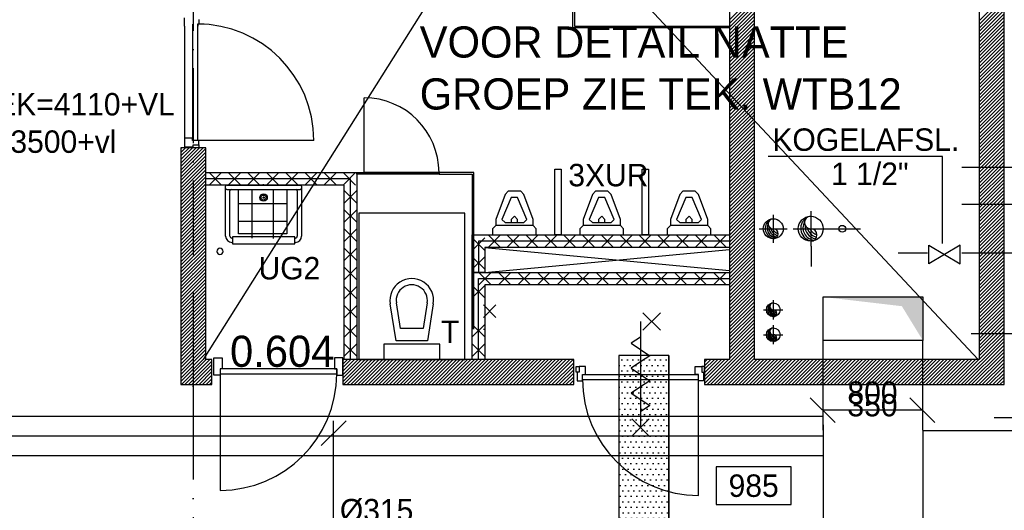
# Model space of a CAD drawing. Extents: x 25315 to 170951, y 867852 to 951952.
# Tile 103 of 119: x 116632 to 124526, y 914869 to 918804. Entities that reach past the tile are written whole.
import ezdxf
from ezdxf.enums import TextEntityAlignment as Align

# ---------------------------------------------------------------- set-up
doc = ezdxf.new("R2010")
doc.units = 0
doc.header["$LTSCALE"] = 100
for name, pattern in [('2322107', [2000, 1000, 1000]), ('2322108', [7, 5, -2]), ('2322109', [10, 5, -2, 1, -2]), ('2322134', [45, 40, -5]), ('CENTER2', [11.25, 7.5, -1.25, 1.25, -1.25]), ('CENTER4', [5, 3.125, -0.625, 0.625, -0.625]), ('DASHDOT', [9, 6, -1.5, 0, -1.5]), ('LURETOUR', [6, 4, -2])]:
    doc.linetypes.add(name, pattern=pattern)
doc.layers.get('0').update_dxf_attribs({"linetype": 'CONTINUOUS'})
for name, color, linetype in [('AL$7----_STRAMIEN', 1, 'DASHDOT'), ('BOUW', 8, 'CONTINUOUS'), ('KABELGOOT', 8, 'CONTINUOUS'), ('WL531---', 4, 'CONTINUOUS'), ('WL532---', 4, 'CONTINUOUS'), ('WL541---', 4, 'CONTINUOUS'), ('WL561---', 4, 'CONTINUOUS'), ('WL561---_AANVOER', 4, 'CONTINUOUS'), ('WL561---_RETOUR', 4, 'CONTINUOUS'), ('WL570---', 3, 'CONTINUOUS'), ('WL570---_HARTLIJN', 7, 'CONTINUOUS'), ('WL570---_RETOUR', 3, 'CONTINUOUS'), ('WL570---_TOEVOER', 3, 'CONTINUOUS'), ('WM541---', 1, 'CONTINUOUS'), ('WM570---', 1, 'CONTINUOUS')]:
    doc.layers.add(name, color=color, linetype=linetype)
doc.styles.add('BURO-018', font='BUROFONT.shx', dxfattribs={"height": 180})
doc.styles.add('BURO-025', font='BUROFONT.shx', dxfattribs={"height": 250})

# ---------------------------------------------------------------- blocks, each defined once
blk = doc.blocks.new('LU-1-KI2')
at = {"color": 0, "linetype": 'CONTINUOUS'}
blk.add_circle((0, 0), 0.5, dxfattribs=at)
for centre, start, end in [((0.098, 0.01), 122.9221, 266.9628), ((0.191, 0.038), 151.6522, 263.7819), ((0.278, 0.084), 174.6069, 260.2716), ((0.354, 0.146), 192.3501, 256.1233), ((0.416, 0.222), 206.1028, 250.6419)]:
    blk.add_arc(centre, 0.5, start, end, dxfattribs=at)
at = {"layer": 'WL570---_HARTLIJN', "linetype": 'CENTER4'}
for p, q in [((0, 0.7), (0, -0.7)), ((-0.7, 0), (0.7, 0))]:
    blk.add_line(p, q, dxfattribs=at)
at = {"layer": 'WL570---_HARTLIJN', "color": 0, "linetype": 'CONTINUOUS'}
for centre, start, end in [((0, 0.25), 90, 270), ((0, -0.25), 270, 90)]:
    blk.add_arc(centre, 0.25, start, end, dxfattribs=at)
blk = doc.blocks.new('LU-2-KIZ')
at = {"color": 0, "linetype": 'CONTINUOUS'}
for p, q in [((-0.5, 0.5), (0.5, 0.5)), ((-0.5, -0.5), (-0.5, 0.5)), ((0.5, 0.5), (0.5, -0.5)), ((0.5, -0.5), (-0.5, -0.5))]:
    blk.add_line(p, q, dxfattribs=at)
for points in [[(-0.5, 0.5), (-0.2887, 0.2887), (0.5, 0.5)], [(-0.5, 0.5), (-0.2887, 0.2887), (-0.5, -0.5)]]:
    blk.add_solid(points, dxfattribs=at)
blk = doc.blocks.new('*U150', base_point=(123469.1, 144879.1))
at = {"layer": 'WM570---', "linetype": 'CONTINUOUS'}
for p, q in [((122969.4, 144978.8), (123168.8, 144779.4)), ((123769.4, 144978.8), (123968.8, 144779.4)), ((123869.1, 144879.1), (123069.1, 144879.1))]:
    blk.add_line(p, q, dxfattribs=at)
at = {"layer": 'WM570---', "linetype": 'CONTINUOUS', "style": 'BURO-018'}
for s, p in [('800', (123469.1, 144929.1)), ('350', (123469.1, 144829.1))]:
    blk.add_text(s, height=180, dxfattribs=at).set_placement(p, align=Align.CENTER)
blk = doc.blocks.new('LU-2D-K-320')
at = {"color": 0, "linetype": 'CONTINUOUS'}
for p, q in [((-0.5, 400), (0.5, 400)), ((-0.5, -400), (0.5, -400))]:
    blk.add_line(p, q, dxfattribs=at)
blk = doc.blocks.new('*U197', base_point=(120861, 143863.2))
at = {"color": 0, "linetype": 'CONTINUOUS'}
for p, q in [((120761.3, 143921), (120960.7, 144120.4)), ((120861, 143263.2), (120861, 144120.7)), ((120861, 143263.2), (121467.4, 143263.2))]:
    blk.add_line(p, q, dxfattribs=at)
at = {"layer": 'WM570---', "linetype": 'CONTINUOUS', "style": 'BURO-018'}
blk.add_text('%%c315', height=180, dxfattribs=at).set_placement((120911, 143313.2))
blk = doc.blocks.new('LU-ORND')
at = {"color": 0, "linetype": 'CONTINUOUS'}
for p, q in [((-3, 1.5), (-3, -1.5)), ((3, 1.5), (-3, 1.5)), ((3, -1.5), (3, 1.5)), ((-3, -1.5), (3, -1.5))]:
    blk.add_line(p, q, dxfattribs=at)
blk = doc.blocks.new('LU-1D-K-13B')
at = {"color": 0, "linetype": 'CONTINUOUS'}
for p, q in [((-0.5, 157.5), (0.5, 157.5)), ((-0.5, -157.5), (0.5, -157.5))]:
    blk.add_line(p, q, dxfattribs=at)
at = {"layer": 'WL570---_HARTLIJN', "linetype": 'CENTER2'}
blk.add_line((-0.5, 0), (0.5, 0), dxfattribs=at)
blk = doc.blocks.new('3048301')
at = {"color": 0, "linetype": 'CONTINUOUS'}
for p, q in [((-2.5, 1.5), (2.5, -1.5)), ((-2.5, -1.5), (-2.5, 1.5)), ((2.5, 1.5), (-2.5, -1.5)), ((2.5, -1.5), (2.5, 1.5))]:
    blk.add_line(p, q, dxfattribs=at)
at = {"color": 0, "linetype": 'CONTINUOUS', "style": 'BURO-018', "flags": 1}
blk.add_attdef('CV_MATCODE', (0, 0), '', height=1.8, dxfattribs=at)

msp = doc.modelspace()

# ---------------------------------------------------------------- hatches: boundary and pattern name
at = {"layer": 'WL531---'}
h = msp.add_hatch(dxfattribs=at)
h.set_pattern_fill('KABELGT', color=8, scale=7, style=0)
h.set_pattern_definition([(0, (8e-11, 771568.626), (21.875, 43.75), [0.7, -43.75])])
h.paths.add_polyline_path([(121835.7, 916109.7), (121435.7, 916109.7), (121435.7, 914300.7), (121835.7, 914300.7)])
h.paths.add_polyline_path([(121435.7, 914300.7), (121435.7, 913929.1), (121835.7, 913929.1), (121835.7, 914300.7)])

# ---------------------------------------------------------------- linework, layer by layer
at = {"layer": 'AL$7----_STRAMIEN', "color": 1}
msp.add_line((118023.6, 949018.6), (118023.6, 877276.5), dxfattribs=at)
msp.add_line((118023.6, 949018.6), (118023.6, 877276.5), dxfattribs=at)
at = {"layer": 'BOUW'}
for p, q in [((124323.6, 920327.7), (124323.6, 916077.7)), ((124523.6, 915877.7), (124523.6, 920327.7)), ((122323.6, 919677.7), (122323.6, 916077.7)), ((122523.6, 916077.7), (122523.6, 919677.7)), ((121067.1, 918738.2), (121067.1, 919017.7)), ((121080.1, 919017.7), (121080.1, 918751.2)), ((122323.6, 918802.1), (122523.6, 919002.1)), ((122323.6, 918773.8), (122523.6, 918973.8)), ((124323.6, 918793.9), (124523.6, 918993.9)), ((124323.6, 918765.6), (124523.6, 918965.6)), ((122323.6, 918745.5), (122523.6, 918945.5)), ((122323.6, 918717.2), (122523.6, 918917.2)), ((122323.6, 918688.9), (122523.6, 918888.9)), ((124323.6, 918737.3), (124523.6, 918937.3)), ((124323.6, 918709), (124523.6, 918909)), ((117953.6, 918752.7), (117953.6, 918819.7)), ((118067.6, 918804.7), (118067.6, 918769.7)), ((122323.6, 918660.6), (122523.6, 918860.6)), ((122323.6, 918632.4), (122523.6, 918832.4)), ((122323.6, 918604.1), (122523.6, 918804.1)), ((124323.6, 918680.7), (124523.6, 918880.7)), ((124323.6, 918652.5), (124523.6, 918852.5)), ((124323.6, 918624.2), (124523.6, 918824.2)), ((117953.6, 918752.7), (117953.6, 917852.7)), ((118016.6, 918769.7), (118016.6, 917835.7)), ((118056.6, 918769.7), (118056.6, 917835.7)), ((118061.5, 918769.7), (118061.5, 918752.7)), ((118112.5, 918769.7), (118061.5, 918769.7)), ((122323.6, 918738.2), (121067.1, 918738.2)), ((121080.1, 918751.2), (122323.6, 918751.2)), ((122323.6, 918575.8), (122523.6, 918775.8)), ((122323.6, 918751.2), (122323.6, 918738.2)), ((122323.6, 918547.5), (122523.6, 918747.5)), ((124323.6, 918595.9), (124523.6, 918795.9)), ((124323.6, 918567.6), (124523.6, 918767.6)), ((124323.6, 918539.3), (124523.6, 918739.3)), ((122323.6, 918519.2), (122523.6, 918719.2)), ((122323.6, 918490.9), (122523.6, 918690.9)), ((122323.6, 918462.6), (122523.6, 918662.6)), ((124323.6, 918511), (124523.6, 918711)), ((124323.6, 918482.7), (124523.6, 918682.7)), ((124323.6, 918454.5), (124523.6, 918654.5)), ((122323.6, 918434.4), (122523.6, 918634.4)), ((122323.6, 918406.1), (122523.6, 918606.1)), ((122323.6, 918377.8), (122523.6, 918577.8)), ((124323.6, 918426.2), (124523.6, 918626.2)), ((124323.6, 918397.9), (124523.6, 918597.9)), ((124323.6, 918369.6), (124523.6, 918569.6)), ((122323.6, 918349.5), (122523.6, 918549.5)), ((122323.6, 918321.2), (122523.6, 918521.2)), ((122323.6, 918292.9), (122523.6, 918492.9)), ((124323.6, 918341.3), (124523.6, 918541.3)), ((124323.6, 918313), (124523.6, 918513)), ((122323.6, 918264.7), (122523.6, 918464.7)), ((122323.6, 918236.4), (122523.6, 918436.4)), ((122323.6, 918208.1), (122523.6, 918408.1)), ((124323.6, 918284.8), (124523.6, 918484.8)), ((124323.6, 918256.5), (124523.6, 918456.5)), ((124323.6, 918228.2), (124523.6, 918428.2)), ((122323.6, 918179.8), (122523.6, 918379.8)), ((122323.6, 918151.5), (122523.6, 918351.5)), ((124323.6, 918199.9), (124523.6, 918399.9)), ((124323.6, 918171.6), (124523.6, 918371.6)), ((124323.6, 918143.3), (124523.6, 918343.3)), ((122323.6, 918123.2), (122523.6, 918323.2)), ((122323.6, 918095), (122523.6, 918295)), ((122323.6, 918066.7), (122523.6, 918266.7)), ((124323.6, 918115.1), (124523.6, 918315.1)), ((124323.6, 918086.8), (124523.6, 918286.8)), ((124323.6, 918058.5), (124523.6, 918258.5)), ((119394.1, 917577.7), (119394.1, 918177.7)), ((122323.6, 918038.4), (122523.6, 918238.4)), ((122323.6, 918010.1), (122523.6, 918210.1)), ((122323.6, 917981.8), (122523.6, 918181.8)), ((124323.6, 918030.2), (124523.6, 918230.2)), ((124323.6, 918001.9), (124523.6, 918201.9)), ((124323.6, 917973.6), (124523.6, 918173.6)), ((122323.6, 917953.5), (122523.6, 918153.5)), ((122323.6, 917925.2), (122523.6, 918125.2)), ((122323.6, 917897), (122523.6, 918097)), ((124323.6, 917945.3), (124523.6, 918145.3)), ((124323.6, 917917.1), (124523.6, 918117.1)), ((122323.6, 917868.7), (122523.6, 918068.7)), ((122323.6, 917840.4), (122523.6, 918040.4)), ((124323.6, 917888.8), (124523.6, 918088.8)), ((124323.6, 917860.5), (124523.6, 918060.5)), ((124323.6, 917832.2), (124523.6, 918032.2)), ((122323.6, 917812.1), (122523.6, 918012.1)), ((122323.6, 917783.8), (122523.6, 917983.8)), ((122323.6, 917755.5), (122523.6, 917955.5)), ((124323.6, 917803.9), (124523.6, 918003.9)), ((124323.6, 917775.6), (124523.6, 917975.6)), ((124323.6, 917747.4), (124523.6, 917947.4)), ((122323.6, 917727.3), (122523.6, 917927.3)), ((122323.6, 917699), (122523.6, 917899)), ((122323.6, 917670.7), (122523.6, 917870.7)), ((124323.6, 917719.1), (124523.6, 917919.1)), ((124323.6, 917690.8), (124523.6, 917890.8)), ((124323.6, 917662.5), (124523.6, 917862.5)), ((117923.6, 917777.7), (117923.6, 915877.7)), ((117923.6, 917598.2), (118103.1, 917777.7)), ((117923.6, 917626.5), (118074.8, 917777.7)), ((117923.6, 917654.7), (118046.5, 917777.7)), ((117923.6, 917683), (118018.2, 917777.7)), ((117923.6, 917711.3), (117990, 917777.7)), ((117923.6, 917739.6), (117961.7, 917777.7)), ((117923.6, 917767.9), (117933.4, 917777.7)), ((118123.6, 917777.7), (117923.6, 917777.7)), ((117953.6, 917852.7), (117953.6, 917785.7)), ((118016.6, 917852.7), (117953.6, 917852.7)), ((117953.6, 917785.7), (118023.6, 917785.7)), ((118016.6, 917835.7), (118016.6, 917852.7)), ((118067.6, 917835.7), (118016.6, 917835.7)), ((118023.6, 917800.7), (118067.6, 917800.7)), ((118023.6, 917785.7), (118023.6, 917800.7)), ((118023.6, 917777.7), (118023.6, 917800.7)), ((118067.6, 917777.7), (118023.6, 917777.7)), ((118990.6, 917835.7), (118056.6, 917835.7)), ((118067.6, 917800.7), (118067.6, 917835.7)), ((118067.6, 917800.7), (118067.6, 917777.7)), ((118123.6, 916077.7), (118123.6, 917777.7)), ((122323.6, 917642.4), (122523.6, 917842.4)), ((122323.6, 917614.1), (122523.6, 917814.1)), ((122323.6, 917585.8), (122523.6, 917785.8)), ((124323.6, 917634.2), (124523.6, 917834.2)), ((124323.6, 917605.9), (124523.6, 917805.9)), ((124323.6, 917577.7), (124523.6, 917777.7)), ((117923.6, 917569.9), (118123.6, 917769.9)), ((117923.6, 917541.6), (118123.6, 917741.6)), ((117923.6, 917513.3), (118123.6, 917713.3)), ((122323.6, 917557.6), (122523.6, 917757.6)), ((122323.6, 917529.3), (122523.6, 917729.3)), ((122323.6, 917501), (122523.6, 917701)), ((124323.6, 917549.4), (124523.6, 917749.4)), ((124323.6, 917521.1), (124523.6, 917721.1)), ((117923.6, 917485), (118123.6, 917685)), ((117923.6, 917456.8), (118123.6, 917656.8)), ((117923.6, 917428.5), (118123.6, 917628.5)), ((122323.6, 917472.7), (122523.6, 917672.7)), ((122323.6, 917444.4), (122523.6, 917644.4)), ((124323.6, 917492.8), (124523.6, 917692.8)), ((124323.6, 917464.5), (124523.6, 917664.5)), ((124323.6, 917436.2), (124523.6, 917636.2)), ((117923.6, 917400.2), (118123.6, 917600.2)), ((117923.6, 917371.9), (118123.6, 917571.9)), ((117923.6, 917343.6), (118123.6, 917543.6)), ((118123.6, 917577.7), (119334.1, 917577.7)), ((118123.6, 917477.7), (118123.6, 917577.7)), ((118250.4, 917477.7), (118150.4, 917577.7)), ((118150.4, 917477.7), (118250.4, 917577.7)), ((118403.9, 917477.7), (118303.9, 917577.7)), ((118303.9, 917477.7), (118403.9, 917577.7)), ((118557.5, 917477.7), (118457.5, 917577.7)), ((118457.5, 917477.7), (118557.5, 917577.7)), ((118711.1, 917477.7), (118611.1, 917577.7)), ((118611.1, 917477.7), (118711.1, 917577.7)), ((118864.6, 917477.7), (118764.6, 917577.7)), ((118764.6, 917477.7), (118864.6, 917577.7)), ((119018.2, 917477.7), (118918.2, 917577.7)), ((118918.2, 917477.7), (119018.2, 917577.7)), ((119171.7, 917477.7), (119071.7, 917577.7)), ((119071.7, 917477.7), (119171.7, 917577.7)), ((119325.3, 917477.7), (119225.3, 917577.7)), ((119225.3, 917477.7), (119325.3, 917577.7)), ((119334.1, 917577.7), (119334.1, 916077.7)), ((119334.1, 917564.7), (119334.1, 917577.7)), ((119334.1, 917577.7), (119394.1, 917577.7)), ((119394.1, 917564.7), (119334.1, 917564.7)), ((119394.1, 917577.7), (119994.1, 917577.7)), ((119994.1, 917577.7), (119394.1, 917577.7)), ((119394.1, 917577.7), (119394.1, 917564.7)), ((119394.1, 917564.7), (119394.1, 917577.7)), ((119994.1, 917564.7), (119394.1, 917564.7)), ((119994.1, 917577.7), (119994.1, 917564.7)), ((119994.1, 917577.7), (119994.1, 917564.7)), ((120273.6, 917577.7), (119994.1, 917577.7)), ((119994.1, 917564.7), (120260.6, 917564.7)), ((120260.6, 917564.7), (120260.6, 916321.2)), ((120273.6, 916321.2), (120273.6, 917577.7)), ((120923.6, 917605.2), (120973.6, 917605.2)), ((120923.6, 917077.7), (120923.6, 917605.2)), ((120973.6, 917605.2), (120973.6, 917077.7)), ((121623.6, 917605.2), (121673.6, 917605.2)), ((121623.6, 917077.7), (121623.6, 917605.2)), ((121673.6, 917605.2), (121673.6, 917077.7)), ((122323.6, 917416.1), (122523.6, 917616.1)), ((122323.6, 917387.8), (122523.6, 917587.8)), ((122323.6, 917359.6), (122523.6, 917559.6)), ((124323.6, 917407.9), (124523.6, 917607.9)), ((124323.6, 917379.7), (124523.6, 917579.7)), ((124323.6, 917351.4), (124523.6, 917551.4)), ((117923.6, 917315.3), (118123.6, 917515.3)), ((117923.6, 917287.1), (118123.6, 917487.1)), ((119284.1, 917527.7), (118123.6, 917527.7)), ((119234.1, 917477.7), (118123.6, 917477.7)), ((118282.6, 917067.7), (118282.6, 917467.7)), ((118292.6, 917477.7), (118882.6, 917477.7)), ((118587.6, 917470.4), (118587.6, 917485)), ((118892.6, 917467.7), (118892.6, 917067.7)), ((119234.1, 916077.7), (119234.1, 917477.7)), ((119284.1, 916077.7), (119284.1, 917527.7)), ((122323.6, 917331.3), (122523.6, 917531.3)), ((122323.6, 917303), (122523.6, 917503)), ((122323.6, 917274.7), (122523.6, 917474.7)), ((124323.6, 917323.1), (124523.6, 917523.1)), ((124323.6, 917294.8), (124523.6, 917494.8)), ((124323.6, 917266.5), (124523.6, 917466.5)), ((117923.6, 917258.8), (118123.6, 917458.8)), ((117923.6, 917230.5), (118123.6, 917430.5)), ((117923.6, 917202.2), (118123.6, 917402.2)), ((118292.6, 917442.7), (118882.6, 917442.7)), ((118317.6, 917067.7), (118317.6, 917432.7)), ((118386.1, 917086.8), (118386.1, 917436.9)), ((118494.7, 917433.6), (118494.7, 917051.2)), ((118587.6, 917385.6), (118587.6, 917369.7)), ((118663.9, 917436.9), (118663.9, 917047.9)), ((118774.1, 917438.5), (118774.1, 917086.8)), ((118857.6, 917432.7), (118857.6, 917067.7)), ((119234.1, 917332.9), (119334.1, 917432.9)), ((119234.1, 917432.9), (119334.1, 917332.9)), ((120523.6, 917402.7), (120448.6, 917202.7)), ((120548.6, 917427.7), (120523.6, 917402.7)), ((120548.6, 917427.7), (120548.6, 917427.7)), ((120648.6, 917427.7), (120548.6, 917427.7)), ((120673.6, 917402.7), (120648.6, 917427.7)), ((120673.6, 917402.7), (120673.6, 917402.7)), ((120748.6, 917202.7), (120673.6, 917402.7)), ((121223.6, 917402.7), (121148.6, 917202.7)), ((121248.6, 917427.7), (121223.6, 917402.7)), ((121248.6, 917427.7), (121248.6, 917427.7)), ((121348.6, 917427.7), (121248.6, 917427.7)), ((121373.6, 917402.7), (121348.6, 917427.7)), ((121373.6, 917402.7), (121373.6, 917402.7)), ((121448.6, 917202.7), (121373.6, 917402.7)), ((121923.6, 917402.7), (121848.6, 917202.7)), ((121948.6, 917427.7), (121923.6, 917402.7)), ((121948.6, 917427.7), (121948.6, 917427.7)), ((122048.6, 917427.7), (121948.6, 917427.7)), ((122073.6, 917402.7), (122048.6, 917427.7)), ((122073.6, 917402.7), (122073.6, 917402.7)), ((122148.6, 917202.7), (122073.6, 917402.7)), ((122323.6, 917246.4), (122523.6, 917446.4)), ((122323.6, 917218.1), (122523.6, 917418.1)), ((122323.6, 917189.9), (122523.6, 917389.9)), ((124323.6, 917238.2), (124523.6, 917438.2)), ((124323.6, 917210), (124523.6, 917410)), ((124323.6, 917181.7), (124523.6, 917381.7)), ((117923.6, 917173.9), (118123.6, 917373.9)), ((117923.6, 917145.6), (118123.6, 917345.6)), ((117923.6, 917117.3), (118123.6, 917317.3)), ((118774.1, 917328.3), (118386.1, 917328.3)), ((118578, 917377.7), (118596.5, 917377.7)), ((120573.6, 917377.7), (120498.6, 917202.7)), ((120623.6, 917377.7), (120573.6, 917377.7)), ((120698.6, 917202.7), (120623.6, 917377.7)), ((121273.6, 917377.7), (121198.6, 917202.7)), ((121323.6, 917377.7), (121273.6, 917377.7)), ((121398.6, 917202.7), (121323.6, 917377.7)), ((121973.6, 917377.7), (121898.6, 917202.7)), ((122023.6, 917377.7), (121973.6, 917377.7)), ((122098.6, 917202.7), (122023.6, 917377.7)), ((122323.6, 917161.6), (122523.6, 917361.6)), ((122323.6, 917133.3), (122523.6, 917333.3)), ((122323.6, 917105), (122523.6, 917305)), ((124323.6, 917153.4), (124523.6, 917353.4)), ((124323.6, 917125.1), (124523.6, 917325.1)), ((117923.6, 917089.1), (118123.6, 917289.1)), ((117923.6, 917060.8), (118123.6, 917260.8)), ((117923.6, 917032.5), (118123.6, 917232.5)), ((119234.1, 917179.4), (119334.1, 917279.4)), ((119234.1, 917279.4), (119334.1, 917179.4)), ((120200.6, 917253.7), (119350.6, 917253.7)), ((119350.6, 917253.7), (119350.6, 916077.7)), ((120200.6, 916077.7), (120200.6, 917253.7)), ((120598.6, 917227.7), (120573.6, 917202.7)), ((120623.6, 917202.7), (120598.6, 917227.7)), ((121298.6, 917227.7), (121273.6, 917202.7)), ((121323.6, 917202.7), (121298.6, 917227.7)), ((121998.6, 917227.7), (121973.6, 917202.7)), ((122023.6, 917202.7), (121998.6, 917227.7)), ((122323.6, 917076.7), (122523.6, 917276.7)), ((122323.6, 917048.4), (122523.6, 917248.4)), ((124323.6, 917096.8), (124523.6, 917296.8)), ((124323.6, 917068.5), (124523.6, 917268.5)), ((124323.6, 917040.3), (124523.6, 917240.3)), ((117923.6, 917004.2), (118123.6, 917204.2)), ((117923.6, 916975.9), (118123.6, 917175.9)), ((117923.6, 916947.6), (118123.6, 917147.6)), ((118774.1, 917185.7), (118386.1, 917185.7)), ((120448.6, 917152.7), (120423.6, 917127.7)), ((120448.6, 917202.7), (120448.6, 917152.7)), ((120748.6, 917152.7), (120448.6, 917152.7)), ((120498.6, 917202.7), (120523.6, 917177.7)), ((120523.6, 917177.7), (120673.6, 917177.7)), ((120573.6, 917202.7), (120573.6, 917177.7)), ((120623.6, 917177.7), (120623.6, 917202.7)), ((120673.6, 917177.7), (120698.6, 917202.7)), ((120698.6, 917202.7), (120698.6, 917202.7)), ((120748.6, 917152.7), (120748.6, 917202.7)), ((120748.6, 917152.7), (120748.6, 917152.7)), ((120773.6, 917127.7), (120748.6, 917152.7)), ((121148.6, 917152.7), (121123.6, 917127.7)), ((121148.6, 917202.7), (121148.6, 917152.7)), ((121448.6, 917152.7), (121148.6, 917152.7)), ((121198.6, 917202.7), (121223.6, 917177.7)), ((121223.6, 917177.7), (121373.6, 917177.7)), ((121273.6, 917202.7), (121273.6, 917177.7)), ((121323.6, 917177.7), (121323.6, 917202.7)), ((121373.6, 917177.7), (121398.6, 917202.7)), ((121398.6, 917202.7), (121398.6, 917202.7)), ((121448.6, 917152.7), (121448.6, 917202.7)), ((121448.6, 917152.7), (121448.6, 917152.7)), ((121473.6, 917127.7), (121448.6, 917152.7)), ((121848.6, 917152.7), (121823.6, 917127.7)), ((121848.6, 917202.7), (121848.6, 917152.7)), ((122148.6, 917152.7), (121848.6, 917152.7)), ((121898.6, 917202.7), (121923.6, 917177.7)), ((121923.6, 917177.7), (122073.6, 917177.7)), ((121973.6, 917202.7), (121973.6, 917177.7)), ((122023.6, 917177.7), (122023.6, 917202.7)), ((122073.6, 917177.7), (122098.6, 917202.7)), ((122098.6, 917202.7), (122098.6, 917202.7)), ((122148.6, 917152.7), (122148.6, 917202.7)), ((122148.6, 917152.7), (122148.6, 917152.7)), ((122173.6, 917127.7), (122148.6, 917152.7)), ((122323.6, 917020.1), (122523.6, 917220.1)), ((122323.6, 916991.9), (122523.6, 917191.9)), ((122323.6, 916963.6), (122523.6, 917163.6)), ((124323.6, 917012), (124523.6, 917212)), ((124323.6, 916983.7), (124523.6, 917183.7)), ((124323.6, 916955.4), (124523.6, 917155.4)), ((117923.6, 916919.4), (118123.6, 917119.4)), ((117923.6, 916891.1), (118123.6, 917091.1)), ((118774.1, 917086.8), (118386.1, 917086.8)), ((119234.1, 917025.8), (119334.1, 917125.8)), ((119234.1, 917125.8), (119334.1, 917025.8)), ((120260.6, 917077.7), (122323.6, 917077.7)), ((120260.6, 916777.7), (120260.6, 917077.7)), ((120487.8, 916977.7), (120387.8, 917077.7)), ((120387.8, 916977.7), (120487.8, 917077.7)), ((120423.6, 917127.7), (120423.6, 917077.7)), ((120423.6, 917077.7), (120773.6, 917077.7)), ((120638.6, 916977.7), (120538.6, 917077.7)), ((120538.6, 916977.7), (120638.6, 917077.7)), ((120789.5, 916977.7), (120689.5, 917077.7)), ((120689.5, 916977.7), (120789.5, 917077.7)), ((120773.6, 917077.7), (120773.6, 917127.7)), ((120940.4, 916977.7), (120840.4, 917077.7)), ((120840.4, 916977.7), (120940.4, 917077.7)), ((120973.6, 917077.7), (120923.6, 917077.7)), ((121091.2, 916977.7), (120991.2, 917077.7)), ((120991.2, 916977.7), (121091.2, 917077.7)), ((121123.6, 917127.7), (121123.6, 917077.7)), ((121123.6, 917077.7), (121473.6, 917077.7)), ((121242.1, 916977.7), (121142.1, 917077.7)), ((121142.1, 916977.7), (121242.1, 917077.7)), ((121393, 916977.7), (121293, 917077.7)), ((121293, 916977.7), (121393, 917077.7)), ((121543.8, 916977.7), (121443.8, 917077.7)), ((121443.8, 916977.7), (121543.8, 917077.7)), ((121473.6, 917077.7), (121473.6, 917127.7)), ((121694.7, 916977.7), (121594.7, 917077.7)), ((121594.7, 916977.7), (121694.7, 917077.7)), ((121673.6, 917077.7), (121623.6, 917077.7)), ((121845.6, 916977.7), (121745.6, 917077.7)), ((121745.6, 916977.7), (121845.6, 917077.7)), ((121823.6, 917127.7), (121823.6, 917077.7)), ((121823.6, 917077.7), (122173.6, 917077.7)), ((121996.4, 916977.7), (121896.4, 917077.7)), ((121896.4, 916977.7), (121996.4, 917077.7)), ((122147.3, 916977.7), (122047.3, 917077.7)), ((122047.3, 916977.7), (122147.3, 917077.7)), ((122173.6, 917077.7), (122173.6, 917127.7)), ((122298.2, 916977.7), (122198.2, 917077.7)), ((122198.2, 916977.7), (122298.2, 917077.7)), ((122323.6, 916935.3), (122523.6, 917135.3)), ((122323.6, 916907), (122523.6, 917107)), ((122323.6, 916878.7), (122523.6, 917078.7)), ((122323.6, 917077.7), (122323.6, 916977.7)), ((124323.6, 916927.1), (124523.6, 917127.1)), ((124323.6, 916898.8), (124523.6, 917098.8)), ((124323.6, 916870.5), (124523.6, 917070.5)), ((117923.6, 916862.8), (118123.6, 917062.8)), ((117923.6, 916834.5), (118123.6, 917034.5)), ((117923.6, 916806.2), (118123.6, 917006.2)), ((118337.6, 917052.7), (118332.6, 917052.7)), ((118337.6, 917017.7), (118332.6, 917017.7)), ((118337.6, 917062.7), (118337.6, 917007.7)), ((118837.6, 917062.7), (118337.6, 917062.7)), ((118337.6, 917007.7), (118837.6, 917007.7)), ((118837.6, 917007.7), (118837.6, 917062.7)), ((118842.6, 917052.7), (118837.6, 917052.7)), ((118842.6, 917017.7), (118837.6, 917017.7)), ((120360.6, 917054), (120260.6, 916954)), ((120360.6, 916954), (120260.6, 917054)), ((122323.6, 917027.7), (120310.6, 917027.7)), ((120310.6, 917027.7), (120310.6, 916777.7)), ((122323.6, 916850.4), (122523.6, 917050.4)), ((122323.6, 916822.2), (122523.6, 917022.2)), ((122323.6, 916793.9), (122523.6, 916993.9)), ((124323.6, 916842.3), (124523.6, 917042.3)), ((124323.6, 916814), (124523.6, 917014)), ((117923.6, 916777.9), (118123.6, 916977.9)), ((117923.6, 916749.7), (118123.6, 916949.7)), ((117923.6, 916721.4), (118123.6, 916921.4)), ((119234.1, 916872.3), (119334.1, 916972.3)), ((119234.1, 916972.3), (119334.1, 916872.3)), ((122323.6, 916977.7), (120360.6, 916977.7)), ((120360.6, 916977.7), (122323.6, 916791.3)), ((120360.6, 916977.7), (120360.6, 916777.7)), ((120360.6, 916777.7), (122323.6, 916961)), ((122323.6, 916765.6), (122523.6, 916965.6)), ((122323.6, 916737.3), (122523.6, 916937.3)), ((122323.6, 916709), (122523.6, 916909)), ((124323.6, 916785.7), (124523.6, 916985.7)), ((124323.6, 916757.4), (124523.6, 916957.4)), ((124323.6, 916729.1), (124523.6, 916929.1)), ((117923.6, 916693.1), (118123.6, 916893.1)), ((117923.6, 916664.8), (118123.6, 916864.8)), ((117923.6, 916636.5), (118123.6, 916836.5)), ((120360.6, 916903.1), (120260.6, 916803.1)), ((120360.6, 916803.1), (120260.6, 916903.1)), ((122323.6, 916680.7), (122523.6, 916880.7)), ((122323.6, 916652.5), (122523.6, 916852.5)), ((124323.6, 916700.8), (124523.6, 916900.8)), ((124323.6, 916672.6), (124523.6, 916872.6)), ((124323.6, 916644.3), (124523.6, 916844.3)), ((117923.6, 916608.2), (118123.6, 916808.2)), ((117923.6, 916579.9), (118123.6, 916779.9)), ((117923.6, 916551.7), (118123.6, 916751.7)), ((119234.1, 916718.7), (119334.1, 916818.7)), ((119234.1, 916818.7), (119334.1, 916718.7)), ((120260.6, 916077.7), (120260.6, 916777.7)), ((120260.6, 916777.7), (122323.6, 916777.7)), ((120360.6, 916777.7), (120260.6, 916777.7)), ((120313.3, 916777.7), (120413.3, 916677.7)), ((120413.3, 916777.7), (120313.3, 916677.7)), ((120470.1, 916777.7), (120570.1, 916677.7)), ((120570.1, 916777.7), (120470.1, 916677.7)), ((120626.9, 916777.7), (120726.9, 916677.7)), ((120726.9, 916777.7), (120626.9, 916677.7)), ((120783.7, 916777.7), (120883.7, 916677.7)), ((120883.7, 916777.7), (120783.7, 916677.7)), ((120940.6, 916777.7), (121040.6, 916677.7)), ((121040.6, 916777.7), (120940.6, 916677.7)), ((121097.4, 916777.7), (121197.4, 916677.7)), ((121197.4, 916777.7), (121097.4, 916677.7)), ((121254.2, 916777.7), (121354.2, 916677.7)), ((121354.2, 916777.7), (121254.2, 916677.7)), ((121411, 916777.7), (121511, 916677.7)), ((121511, 916777.7), (121411, 916677.7)), ((121567.9, 916777.7), (121667.9, 916677.7)), ((121667.9, 916777.7), (121567.9, 916677.7)), ((121724.7, 916777.7), (121824.7, 916677.7)), ((121824.7, 916777.7), (121724.7, 916677.7)), ((121881.5, 916777.7), (121981.5, 916677.7)), ((121981.5, 916777.7), (121881.5, 916677.7)), ((122038.4, 916777.7), (122138.4, 916677.7)), ((122138.4, 916777.7), (122038.4, 916677.7)), ((122195.2, 916777.7), (122295.2, 916677.7)), ((122295.2, 916777.7), (122195.2, 916677.7)), ((122323.6, 916624.2), (122523.6, 916824.2)), ((122323.6, 916595.9), (122523.6, 916795.9)), ((122323.6, 916777.7), (122323.6, 916677.7)), ((122323.6, 916567.6), (122523.6, 916767.6)), ((124323.6, 916616), (124523.6, 916816)), ((124323.6, 916587.7), (124523.6, 916787.7)), ((124323.6, 916559.4), (124523.6, 916759.4)), ((117923.6, 916523.4), (118123.6, 916723.4)), ((117923.6, 916495.1), (118123.6, 916695.1)), ((120260.6, 916573.5), (120360.6, 916673.5)), ((120260.6, 916673.5), (120360.6, 916573.5)), ((120310.6, 916077.7), (120310.6, 916727.7)), ((120310.6, 916727.7), (122323.6, 916727.7)), ((120360.6, 916677.7), (120360.6, 916077.7)), ((122323.6, 916677.7), (120360.6, 916677.7)), ((122323.6, 916539.3), (122523.6, 916739.3)), ((122323.6, 916511), (122523.6, 916711)), ((122323.6, 916482.7), (122523.6, 916682.7)), ((124323.6, 916531.1), (124523.6, 916731.1)), ((124323.6, 916502.8), (124523.6, 916702.8)), ((124323.6, 916474.6), (124523.6, 916674.6)), ((117923.6, 916466.8), (118123.6, 916666.8)), ((117923.6, 916438.5), (118123.6, 916638.5)), ((117923.6, 916410.2), (118123.6, 916610.2)), ((119234.1, 916565.1), (119334.1, 916665.1)), ((119234.1, 916665.1), (119334.1, 916565.1)), ((119725.6, 916652.7), (119725.6, 916652.7)), ((122323.6, 916454.5), (122523.6, 916654.5)), ((122323.6, 916426.2), (122523.6, 916626.2)), ((122323.6, 916397.9), (122523.6, 916597.9)), ((124323.6, 916446.3), (124523.6, 916646.3)), ((124323.6, 916418), (124523.6, 916618)), ((117923.6, 916382), (118123.6, 916582)), ((117923.6, 916353.7), (118123.6, 916553.7)), ((117923.6, 916325.4), (118123.6, 916525.4)), ((119650.6, 916227.7), (119602.8, 916524.9)), ((119685.2, 916327.7), (119652.2, 916532.8)), ((119899, 916532.8), (119866, 916327.7)), ((119948.4, 916524.9), (119900.6, 916227.7)), ((120350.4, 916416.7), (120450.4, 916516.7)), ((120350.4, 916516.7), (120450.4, 916416.7)), ((122323.6, 916369.6), (122523.6, 916569.6)), ((122323.6, 916341.3), (122523.6, 916541.3)), ((122323.6, 916313), (122523.6, 916513)), ((124323.6, 916389.7), (124523.6, 916589.7)), ((124323.6, 916361.4), (124523.6, 916561.4)), ((124323.6, 916333.1), (124523.6, 916533.1)), ((117923.6, 916297.1), (118123.6, 916497.1)), ((117923.6, 916268.8), (118123.6, 916468.8)), ((117923.6, 916240.5), (118123.6, 916440.5)), ((119234.1, 916411.6), (119334.1, 916511.6)), ((119234.1, 916511.6), (119334.1, 916411.6)), ((119600.6, 916477.7), (119600.6, 916477.7)), ((121628.4, 916453.7), (121768.4, 916313.7)), ((121768.4, 916453.7), (121628.4, 916313.7)), ((122323.6, 916284.8), (122523.6, 916484.8)), ((122323.6, 916256.5), (122523.6, 916456.5)), ((124323.6, 916304.9), (124523.6, 916504.9)), ((124323.6, 916276.6), (124523.6, 916476.6)), ((124323.6, 916248.3), (124523.6, 916448.3)), ((117923.6, 916212.3), (118123.6, 916412.3)), ((117923.6, 916184), (118123.6, 916384)), ((117923.6, 916155.7), (118123.6, 916355.7)), ((119234.1, 916258), (119334.1, 916358)), ((119234.1, 916358), (119334.1, 916258)), ((120260.6, 916259.9), (120360.6, 916359.9)), ((120260.6, 916359.9), (120360.6, 916259.9)), ((121608.6, 916383.7), (121608.6, 915533.7)), ((122323.6, 916228.2), (122523.6, 916428.2)), ((122323.6, 916199.9), (122523.6, 916399.9)), ((122323.6, 916171.6), (122523.6, 916371.6)), ((124323.6, 916220), (124523.6, 916420)), ((124323.6, 916191.7), (124523.6, 916391.7)), ((124323.6, 916163.4), (124523.6, 916363.4)), ((117923.6, 916127.4), (118123.6, 916327.4)), ((117923.6, 916099.1), (118123.6, 916299.1)), ((118023.6, 916318.6), (118023.6, 915533.3)), ((119866, 916327.7), (119685.2, 916327.7)), ((120350.4, 916321.2), (120363.4, 916321.2)), ((122323.6, 916143.3), (122523.6, 916343.3)), ((122323.6, 916115.1), (122523.6, 916315.1)), ((122323.6, 916086.8), (122523.6, 916286.8)), ((124323.6, 916135.2), (124523.6, 916335.2)), ((124323.6, 916106.9), (124523.6, 916306.9)), ((124323.6, 916078.6), (124523.6, 916278.6)), ((117923.6, 916070.8), (118123.6, 916270.8)), ((117923.6, 916042.5), (118123.6, 916242.5)), ((117923.6, 916014.3), (118123.6, 916214.3)), ((119234.1, 916104.5), (119334.1, 916204.5)), ((119234.1, 916204.5), (119334.1, 916104.5)), ((120000.6, 916202.7), (119550.6, 916202.7)), ((119550.6, 916202.7), (119550.6, 916077.7)), ((119900.6, 916227.7), (119650.6, 916227.7)), ((120000.6, 916077.7), (120000.6, 916202.7)), ((120260.6, 916103), (120360.6, 916203)), ((120260.6, 916203), (120360.6, 916103)), ((121608.6, 916258.7), (121533.6, 916208.7)), ((121533.6, 916208.7), (121683.6, 916108.7)), ((122142.8, 915877.7), (122523.6, 916258.5)), ((122171.1, 915877.7), (122523.6, 916230.2)), ((122199.4, 915877.7), (122523.6, 916201.9)), ((124151, 915877.7), (124523.6, 916250.3)), ((124179.3, 915877.7), (124523.6, 916222)), ((117923.6, 915986), (118123.6, 916186)), ((117923.6, 915957.7), (118123.6, 916157.7)), ((117923.6, 915929.4), (118123.6, 916129.4)), ((122227.7, 915877.7), (122523.6, 916173.6)), ((122255.9, 915877.7), (122523.6, 916145.3)), ((124207.5, 915877.7), (124523.6, 916193.7)), ((124235.8, 915877.7), (124523.6, 916165.4)), ((124264.1, 915877.7), (124523.6, 916137.2)), ((117923.6, 915901.1), (118123.6, 916101.1)), ((117928.4, 915877.7), (118128.4, 916077.7)), ((117956.7, 915877.7), (118156.7, 916077.7)), ((117985, 915877.7), (118173.6, 916066.3)), ((118173.6, 916077.7), (118123.6, 916077.7)), ((118173.6, 915877.7), (118173.6, 916077.7)), ((118189.6, 916091.2), (118256.6, 916091.2)), ((118189.6, 915952.2), (118189.6, 916091.2)), ((118256.6, 916091.2), (118256.6, 916003.2)), ((119156.6, 916091.2), (119156.6, 916003.2)), ((119223.6, 916091.2), (119156.6, 916091.2)), ((119223.6, 915952.2), (119223.6, 916091.2)), ((120223.6, 916077.7), (119223.6, 916077.7)), ((119223.6, 916077.7), (119223.6, 915877.7)), ((119223.6, 915900), (119401.2, 916077.7)), ((119223.6, 915928.3), (119372.9, 916077.7)), ((119223.6, 915956.6), (119344.7, 916077.7)), ((119223.6, 915984.9), (119316.4, 916077.7)), ((119223.6, 916013.2), (119288.1, 916077.7)), ((119223.6, 916041.5), (119259.8, 916077.7)), ((119223.6, 916069.8), (119231.5, 916077.7)), ((119229.5, 915877.7), (119429.5, 916077.7)), ((119334.1, 916077.7), (119234.1, 916077.7)), ((119257.8, 915877.7), (119457.8, 916077.7)), ((119286.1, 915877.7), (119486.1, 916077.7)), ((119314.4, 915877.7), (119514.4, 916077.7)), ((119342.7, 915877.7), (119542.7, 916077.7)), ((119350.6, 916077.7), (120200.6, 916077.7)), ((119370.9, 915877.7), (119570.9, 916077.7)), ((119399.2, 915877.7), (119599.2, 916077.7)), ((119427.5, 915877.7), (119627.5, 916077.7)), ((119455.8, 915877.7), (119655.8, 916077.7)), ((119484.1, 915877.7), (119684.1, 916077.7)), ((119512.4, 915877.7), (119712.4, 916077.7)), ((119540.6, 915877.7), (119740.6, 916077.7)), ((119550.6, 916077.7), (120000.6, 916077.7)), ((119568.9, 915877.7), (119768.9, 916077.7)), ((119597.2, 915877.7), (119797.2, 916077.7)), ((119625.5, 915877.7), (119825.5, 916077.7)), ((119653.8, 915877.7), (119853.8, 916077.7)), ((119682.1, 915877.7), (119882.1, 916077.7)), ((119710.4, 915877.7), (119910.4, 916077.7)), ((119738.6, 915877.7), (119938.6, 916077.7)), ((119766.9, 915877.7), (119966.9, 916077.7)), ((119795.2, 915877.7), (119995.2, 916077.7)), ((119823.5, 915877.7), (120023.5, 916077.7)), ((119851.8, 915877.7), (120051.8, 916077.7)), ((119880.1, 915877.7), (120080.1, 916077.7)), ((119908.3, 915877.7), (120108.3, 916077.7)), ((119936.6, 915877.7), (120136.6, 916077.7)), ((119964.9, 915877.7), (120164.9, 916077.7)), ((119993.2, 915877.7), (120193.2, 916077.7)), ((120021.5, 915877.7), (120221.5, 916077.7)), ((120049.8, 915877.7), (120249.8, 916077.7)), ((120078, 915877.7), (120278, 916077.7)), ((120106.3, 915877.7), (120306.3, 916077.7)), ((120134.6, 915877.7), (120334.6, 916077.7)), ((120162.9, 915877.7), (120362.9, 916077.7)), ((120191.2, 915877.7), (120391.2, 916077.7)), ((120219.5, 915877.7), (120419.5, 916077.7)), ((121073.6, 916077.7), (120223.6, 916077.7)), ((120247.8, 915877.7), (120447.8, 916077.7)), ((120360.6, 916077.7), (120260.6, 916077.7)), ((120276, 915877.7), (120476, 916077.7)), ((120304.3, 915877.7), (120504.3, 916077.7)), ((120332.6, 915877.7), (120532.6, 916077.7)), ((120360.9, 915877.7), (120560.9, 916077.7)), ((120389.2, 915877.7), (120589.2, 916077.7)), ((120417.5, 915877.7), (120617.5, 916077.7)), ((120445.7, 915877.7), (120645.7, 916077.7)), ((120474, 915877.7), (120674, 916077.7)), ((120502.3, 915877.7), (120702.3, 916077.7)), ((120530.6, 915877.7), (120730.6, 916077.7)), ((120558.9, 915877.7), (120758.9, 916077.7)), ((120587.2, 915877.7), (120787.2, 916077.7)), ((120615.4, 915877.7), (120815.4, 916077.7)), ((120643.7, 915877.7), (120843.7, 916077.7)), ((120672, 915877.7), (120872, 916077.7)), ((120700.3, 915877.7), (120900.3, 916077.7)), ((120728.6, 915877.7), (120928.6, 916077.7)), ((120756.9, 915877.7), (120956.9, 916077.7)), ((120785.2, 915877.7), (120985.2, 916077.7)), ((120813.4, 915877.7), (121013.4, 916077.7)), ((120841.7, 915877.7), (121041.7, 916077.7)), ((120870, 915877.7), (121070, 916077.7)), ((120898.3, 915877.7), (121073.6, 916053)), ((121073.6, 915877.7), (121073.6, 916077.7)), ((121608.6, 916058.7), (121533.6, 916008.7)), ((121683.6, 916108.7), (121608.6, 916058.7)), ((122123.6, 915886.8), (122314.5, 916077.7)), ((122123.6, 915915.1), (122286.2, 916077.7)), ((122123.6, 915943.3), (122257.9, 916077.7)), ((122123.6, 915971.6), (122229.7, 916077.7)), ((122123.6, 915999.9), (122201.4, 916077.7)), ((122123.6, 916028.2), (122173.1, 916077.7)), ((122123.6, 916056.5), (122144.8, 916077.7)), ((122123.6, 916077.7), (122123.6, 915877.7)), ((122323.6, 916077.7), (122123.6, 916077.7)), ((122284.2, 915877.7), (122523.6, 916117.1)), ((122312.5, 915877.7), (122523.6, 916088.8)), ((122340.8, 915877.7), (122540.8, 916077.7)), ((122369.1, 915877.7), (122569.1, 916077.7)), ((122397.4, 915877.7), (122597.4, 916077.7)), ((122425.6, 915877.7), (122625.6, 916077.7)), ((122453.9, 915877.7), (122653.9, 916077.7)), ((122482.2, 915877.7), (122682.2, 916077.7)), ((122510.5, 915877.7), (122710.5, 916077.7)), ((124323.6, 916077.7), (122523.6, 916077.7)), ((122538.8, 915877.7), (122738.8, 916077.7)), ((122567.1, 915877.7), (122767.1, 916077.7)), ((122595.3, 915877.7), (122795.3, 916077.7)), ((122623.6, 915877.7), (122823.6, 916077.7)), ((122651.9, 915877.7), (122851.9, 916077.7)), ((122680.2, 915877.7), (122880.2, 916077.7)), ((122708.5, 915877.7), (122908.5, 916077.7)), ((122736.8, 915877.7), (122936.8, 916077.7)), ((122765.1, 915877.7), (122965.1, 916077.7)), ((122793.3, 915877.7), (122993.3, 916077.7)), ((122821.6, 915877.7), (123021.6, 916077.7)), ((122849.9, 915877.7), (123049.9, 916077.7)), ((122878.2, 915877.7), (123078.2, 916077.7)), ((122906.5, 915877.7), (123106.5, 916077.7)), ((122934.8, 915877.7), (123134.8, 916077.7)), ((122963, 915877.7), (123163, 916077.7)), ((122991.3, 915877.7), (123191.3, 916077.7)), ((123019.6, 915877.7), (123219.6, 916077.7)), ((123047.9, 915877.7), (123247.9, 916077.7)), ((123076.2, 915877.7), (123276.2, 916077.7)), ((123104.5, 915877.7), (123304.5, 916077.7)), ((123132.7, 915877.7), (123332.7, 916077.7)), ((123161, 915877.7), (123361, 916077.7)), ((123189.3, 915877.7), (123389.3, 916077.7)), ((123217.6, 915877.7), (123417.6, 916077.7)), ((123245.9, 915877.7), (123445.9, 916077.7)), ((123274.2, 915877.7), (123474.2, 916077.7)), ((123302.5, 915877.7), (123502.5, 916077.7)), ((123330.7, 915877.7), (123530.7, 916077.7)), ((123359, 915877.7), (123559, 916077.7)), ((123387.3, 915877.7), (123587.3, 916077.7)), ((123415.6, 915877.7), (123615.6, 916077.7)), ((123443.9, 915877.7), (123643.9, 916077.7)), ((123472.2, 915877.7), (123672.2, 916077.7)), ((123500.4, 915877.7), (123700.4, 916077.7)), ((123528.7, 915877.7), (123728.7, 916077.7)), ((123557, 915877.7), (123757, 916077.7)), ((123585.3, 915877.7), (123785.3, 916077.7)), ((123613.6, 915877.7), (123813.6, 916077.7)), ((123641.9, 915877.7), (123841.9, 916077.7)), ((123670.1, 915877.7), (123870.1, 916077.7)), ((123698.4, 915877.7), (123898.4, 916077.7)), ((123726.7, 915877.7), (123926.7, 916077.7)), ((123755, 915877.7), (123955, 916077.7)), ((123783.3, 915877.7), (123983.3, 916077.7)), ((123811.6, 915877.7), (124011.6, 916077.7)), ((123839.9, 915877.7), (124039.9, 916077.7)), ((123868.1, 915877.7), (124068.1, 916077.7)), ((123896.4, 915877.7), (124096.4, 916077.7)), ((123924.7, 915877.7), (124124.7, 916077.7)), ((123953, 915877.7), (124153, 916077.7)), ((123981.3, 915877.7), (124181.3, 916077.7)), ((124009.6, 915877.7), (124209.6, 916077.7)), ((124037.8, 915877.7), (124237.8, 916077.7)), ((124066.1, 915877.7), (124266.1, 916077.7)), ((124094.4, 915877.7), (124294.4, 916077.7)), ((124122.7, 915877.7), (124322.7, 916077.7)), ((124292.4, 915877.7), (124523.6, 916108.9)), ((124320.7, 915877.7), (124523.6, 916080.6)), ((124349, 915877.7), (124523.6, 916052.3)), ((118013.3, 915877.7), (118173.6, 916038)), ((118041.6, 915877.7), (118173.6, 916009.7)), ((118069.9, 915877.7), (118173.6, 915981.4)), ((119173.6, 916003.2), (118239.6, 916003.2)), ((118239.6, 916003.2), (118239.6, 915963.2)), ((118239.6, 916003.2), (118239.6, 915952.2)), ((118256.6, 916003.2), (118239.6, 916003.2)), ((118239.6, 915963.2), (119173.6, 915963.2)), ((118239.6, 915963.2), (119173.6, 915963.2)), ((118239.6, 915963.2), (118239.6, 915029.2)), ((119156.6, 916003.2), (119173.6, 916003.2)), ((119173.6, 915963.2), (119173.6, 916003.2)), ((119173.6, 916003.2), (119173.6, 915952.2)), ((120926.6, 915877.7), (121073.6, 916024.7)), ((120954.9, 915877.7), (121073.6, 915996.4)), ((120983.1, 915877.7), (121073.6, 915968.1)), ((121093.6, 916021.7), (121116.6, 916021.7)), ((121093.6, 915977.7), (121093.6, 916021.7)), ((121116.6, 915977.7), (121093.6, 915977.7)), ((121101.6, 915977.7), (121101.6, 915907.7)), ((121116.6, 915977.7), (121101.6, 915977.7)), ((121116.6, 916021.7), (121116.6, 915977.7)), ((121168.6, 916021.7), (121116.6, 916021.7)), ((121168.6, 915958.7), (121168.6, 916021.7)), ((121533.6, 916008.7), (121683.6, 915908.7)), ((122048.6, 916021.7), (122100.6, 916021.7)), ((122048.6, 915958.7), (122048.6, 916021.7)), ((122100.6, 916021.7), (122100.6, 915977.7)), ((122123.6, 916021.7), (122100.6, 916021.7)), ((122100.6, 915977.7), (122115.6, 915977.7)), ((122100.6, 915977.7), (122123.6, 915977.7)), ((122115.6, 915977.7), (122115.6, 915907.7)), ((122123.6, 915977.7), (122123.6, 916021.7)), ((124377.3, 915877.7), (124523.6, 916024)), ((124405.5, 915877.7), (124523.6, 915995.7)), ((124433.8, 915877.7), (124523.6, 915967.5)), ((118098.1, 915877.7), (118173.6, 915953.1)), ((118126.4, 915877.7), (118173.6, 915924.9)), ((118154.7, 915877.7), (118173.6, 915896.6)), ((118239.6, 915952.2), (118189.6, 915952.2)), ((119173.6, 915952.2), (119223.6, 915952.2)), ((121011.4, 915877.7), (121073.6, 915939.9)), ((121039.7, 915877.7), (121073.6, 915911.6)), ((121068, 915877.7), (121073.6, 915883.3)), ((121101.6, 915907.7), (121143.6, 915907.7)), ((121143.6, 915958.7), (122073.6, 915958.7)), ((121143.6, 915958.7), (121168.6, 915958.7)), ((121143.6, 915907.7), (121143.6, 915958.7)), ((121143.6, 915918.7), (122073.6, 915918.7)), ((121683.6, 915908.7), (121608.6, 915858.7)), ((122073.6, 915958.7), (122048.6, 915958.7)), ((122073.6, 915907.7), (122073.6, 915958.7)), ((122073.6, 914988.7), (122073.6, 915918.7)), ((122115.6, 915907.7), (122073.6, 915907.7)), ((124462.1, 915877.7), (124523.6, 915939.2)), ((124490.4, 915877.7), (124523.6, 915910.9)), ((124518.7, 915877.7), (124523.6, 915882.6)), ((117923.6, 915877.7), (118173.6, 915877.7)), ((119223.6, 915877.7), (120223.6, 915877.7)), ((120223.6, 915877.7), (121073.6, 915877.7)), ((121608.6, 915858.7), (121533.6, 915808.7)), ((121533.6, 915808.7), (121683.6, 915708.7)), ((122123.6, 915877.7), (122523.6, 915877.7)), ((122523.6, 915877.7), (124523.6, 915877.7)), ((121683.6, 915708.7), (121608.6, 915658.7)), ((121538.6, 915603.7), (121678.6, 915463.7)), ((121678.6, 915603.7), (121538.6, 915463.7))]:
    msp.add_line(p, q, dxfattribs=at)
for radius in [30, 20]:
    msp.add_circle((118587.6, 917377.7), radius, dxfattribs=at)
for centre, radius, start, end in [((118056.6, 917835.7), 934, 0, 90), ((119394.1, 917577.7), 600, 0, 90), ((118292.6, 917467.7), 10, 90, 180), ((118882.6, 917467.7), 10, 0, 90), ((118292.6, 917452.7), 10, 180, 270), ((118327.6, 917432.7), 10, 90, 180), ((118847.6, 917432.7), 10, 0, 90), ((118882.6, 917452.7), 10, 270, 0), ((118332.6, 917067.7), 50, 180, 270), ((118332.6, 917067.7), 15, 180, 270), ((118842.6, 917067.7), 15, 270, 0), ((118842.6, 917067.7), 50, 270, 0), ((118237.5, 916945.8), 25.1, 0, 180), ((118237.5, 916945.8), 25.1, 0, 180), ((118237.5, 916945.8), 25.1, 180, 0), ((118237.5, 916945.8), 25.1, 180, 0), ((119775.6, 916552.7), 175, 350.86729, 189.13271), ((119775.6, 916552.7), 125, 350.86729, 189.13271), ((118239.6, 915963.2), 934, 270, 0), ((122073.6, 915918.7), 930, 180, 270)]:
    msp.add_arc(centre, radius, start, end, dxfattribs=at)
at = {"layer": 'KABELGOOT', "color": 8}
for p, q in [((121435.7, 916109.7, 3710), (121435.7, 913929.1, 3710)), ((121435.7, 916109.7, 3650), (121435.7, 913929.1, 3650)), ((121835.7, 916109.7, 3650), (121435.7, 916109.7, 3650)), ((121435.7, 916109.7, 3650), (121435.7, 916049.7, 3650)), ((121835.7, 913929.1, 3710), (121835.7, 916109.7, 3710)), ((121835.7, 916109.7, 3650), (121835.7, 913929.1, 3650)), ((121835.7, 916049.7, 3650), (121835.7, 916109.7, 3650))]:
    msp.add_line(p, q, dxfattribs=at)
at = {"layer": 'WL531---', "color": 1}
for p, q in [((123113.6, 917127.5), (123373.1, 917127.5)), ((122977.1, 916987.5), (122977.1, 916824.2))]:
    msp.add_line(p, q, dxfattribs=at)
at = {"layer": 'WL531---', "color": 4, "linetype": '2322109'}
for p, q in [((123674.9, 916934.1), (123909.2, 916934.1)), ((124185.1, 916934.1), (124653.7, 916934.1))]:
    msp.add_line(p, q, dxfattribs=at)
at = {"layer": 'WL531---', "color": 3}
msp.add_circle((123227.1, 917127.5), 27, dxfattribs=at)
at = {"layer": 'WL541---', "color": 3, "linetype": '2322134'}
msp.add_line((124259.1, 916287), (125095.2, 916287), dxfattribs=at)
at = {"layer": 'WL561---', "color": 1}
for p, q in [((124029.3, 917708.1), (122632.2, 917708.1)), ((124029.3, 917010), (124029.3, 917708.1)), ((125069.6, 915612.5), (124445.1, 915610))]:
    msp.add_line(p, q, dxfattribs=at)
at = {"layer": 'WL561---_AANVOER', "linetype": '2322107'}
msp.add_line((124185.1, 917323.3), (124935.3, 917323.3), dxfattribs=at)
at = {"layer": 'WL561---_RETOUR', "linetype": '2322108'}
msp.add_line((124185.1, 917620.5), (124774.2, 917620.5), dxfattribs=at)
at = {"layer": 'WL570---'}
for p, q in [((123073.6, 915555.5), (123073.6, 914708.1)), ((123873.6, 915508.1), (124082.4, 915508.1))]:
    msp.add_line(p, q, dxfattribs=at)
at = {"layer": 'WL570---', "color": 3}
msp.add_line((123873.6, 915511), (123873.6, 914712.1), dxfattribs=at)
at = {"layer": 'WM541---', "color": 3}
for p, q in [((122289.6, 922727.7), (118102.3, 916077.7)), ((118102.3, 922722.7, 3650), (124315, 916077.7))]:
    msp.add_line(p, q, dxfattribs=at)

# ---------------------------------------------------------------- block references
at = {"layer": 'WL532---', "color": 2, "xscale": 50, "yscale": 50, "zscale": 50}
msp.add_blockref('3048301', (124046.5, 916922), dxfattribs=at)
at = {"layer": 'WL570---_RETOUR', "color": 3, "linetype": 'LURETOUR', "xscale": 350, "yscale": 800, "rotation": 270}
msp.add_blockref('LU-2-KIZ', (123473.6, 916405.2), dxfattribs=at)
at = {"layer": 'WL570---_RETOUR', "linetype": 'LURETOUR'}
for name, p, xscale, rotation in [('LU-2D-K-320', (123473.6, 915870.6), 719.1896728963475, 90), ('LU-1D-K-13B', (118978.9, 915464.7), 8187.661338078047, 180)]:
    msp.add_blockref(name, p, dxfattribs=dict(at, xscale=xscale, rotation=rotation))
at = {"layer": 'WL570---_RETOUR', "linetype": 'LURETOUR', "xscale": 2215.10497009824}
msp.add_blockref('LU-2D-K-320', (125131.1, 915108.1), dxfattribs=at)
at = {"layer": 'WL570---_TOEVOER', "linetype": 'CONTINUOUS'}
for p, xscale, yscale, zscale in [((122673.6, 917127.5), 160, 160, 160), ((122973.6, 917127.5), 200, 200, 200), ((122673.6, 916477.5), 110, 110, 110), ((122673.6, 916277.5), 110, 110, 110)]:
    msp.add_blockref('LU-1-KI2', p, dxfattribs=dict(at, xscale=xscale, yscale=yscale, zscale=zscale))
at = {"layer": 'WM570---'}
for name, p in [('*U150', (123469.1, 915672.6)), ('*U197', (119149.2, 915329.9))]:
    msp.add_blockref(name, p, dxfattribs=at)
ref = msp.add_blockref('LU-ORND', (122516.5, 915066.7), dxfattribs=dict(at, xscale=100, yscale=100, zscale=100))
ref.add_attrib('LU_TEXT1', '985', dxfattribs={"layer": '0', "color": 1, "linetype": 'CONTINUOUS', "height": 180, "style": 'BURO-018'}).set_placement((122516.5, 915066.7), align=Align.MIDDLE)

# ---------------------------------------------------------------- texts
at = {"layer": 'BOUW', "color": 1, "style": 'BURO-018'}
for s, p in [('OK.DEK=4110+VL', (115855.4, 918036.2)), ('PL.h.=3500+vl ', (115855.4, 917736.2))]:
    msp.add_text(s, height=180, dxfattribs=at).set_placement(p)
at = {"layer": 'BOUW', "style": 'BURO-025'}
msp.add_text('0.604', height=250, dxfattribs=at).set_placement((118318.7, 916019.7))
at = {"layer": 'WL561---', "color": 1, "style": 'BURO-018'}
for s, p in [('KOGELAFSL.', (122666.5, 917752.3)), ('1 1/2"', (123137.7, 917478.5))]:
    msp.add_text(s, height=180, dxfattribs=at).set_placement(p)
at = {"layer": 'WM541---', "color": 2, "style": 'BURO-025'}
for s, p in [('VOOR DETAIL NATTE', (119839.4, 918500.5)), ('GROEP ZIE TEK. WTB12', (119839.4, 918083.8))]:
    msp.add_text(s, height=250, dxfattribs=at).set_placement(p)
at = {"layer": 'WM570---', "color": 1, "style": 'BURO-018'}
for s, p in [('3XUR', (121030.5, 917467.6)), ('UG2', (118547.2, 916721)), ('T', (120009.2, 916210.9))]:
    msp.add_text(s, height=180, dxfattribs=at).set_placement(p)

doc.saveas('drawing.dxf')
